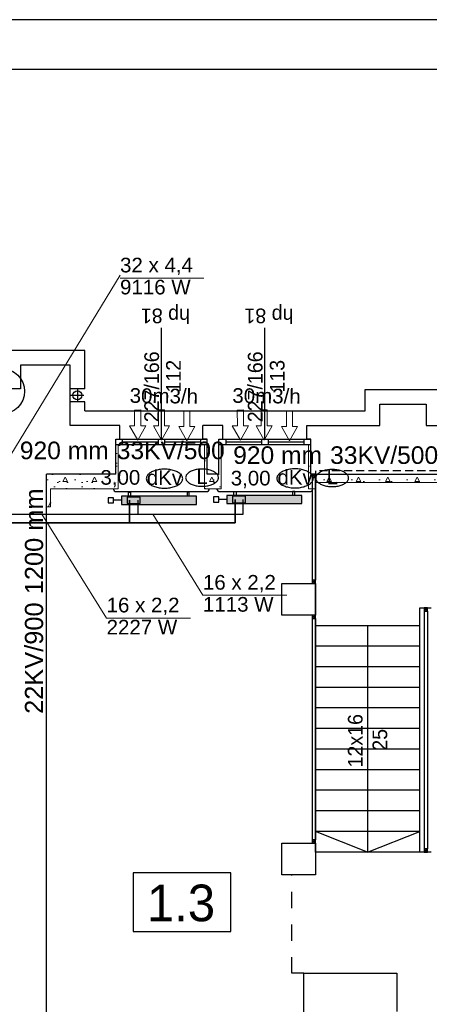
# Model space of a CAD drawing. Header units: millimetres. Extents: x 45180 to 119519, y 31297 to 302414.
# Tile 39 of 97: x 86292 to 91318, y 148059 to 160153. Entities that reach past the tile are written whole.
import ezdxf
from ezdxf.lldxf.tags import DXFTag

# ---------------------------------------------------------------- set-up
doc = ezdxf.new("R2010")
doc.units = ezdxf.units.MM
doc.header["$MEASUREMENT"] = 0
doc.linetypes.add('Krawędzie ukryte', pattern=[150, 100, -50])
doc.linetypes.add('Przerywana', pattern=[400, 200, -200])
doc.layers.get('0').update_dxf_attribs({"color": 252})
for name, color, linetype in [('#opisy', 7, 'Continuous'), ('#podkład', 252, 'Continuous'), ('_TABELA', 7, 'Continuous'), ('IS_Armatura_podłączeniowa_grz._dolnozas.', 7, 'SOLID'), ('IS_Armatura_Therm', 7, 'SOLID'), ('IS_Grafika', 7, 'SOLID'), ('IS_Grzejniki_Plan_rzut', 7, 'SOLID'), ('IS_Opisy_działek_Therm', 7, 'SOLID'), ('IS_Text_Armatury_Therm', 7, 'Continuous'), ('IS_Text_Odbiornikow_Therm', 7, 'Continuous')]:
    doc.layers.add(name, color=color, linetype=linetype)
for name, color, linetype, lineweight in [('Arch ocieplenie_Nr_Pióra__21', 252, 'Continuous', 13), ('IS_Powrót', 5, 'DASHDOT', 35), ('IS_Zasilanie', 1, 'SOLID', 30)]:
    doc.layers.add(name, color=color, linetype=linetype, lineweight=lineweight)
doc.styles.add('ARIAL', font='arial.ttf', dxfattribs={"width": 0.75})
doc.styles.add('GENERATED_STYLE_4', font='txt')
doc.styles.add('GENERATED_STYLE_5', font='txt')
doc.styles.get("Standard").update_dxf_attribs({"font": 'arial.ttf', "bigfont": 'BIGFONT.SHX'})
tags = doc.linetypes.add('DASHDOT', pattern=[20, 10, -5, 0, -5]).pattern_tags.tags
tags[10:11] = [DXFTag(74, 4), DXFTag(75, 0), DXFTag(340, '0'), DXFTag(46, 0.0), DXFTag(50, 0.0), DXFTag(44, 0.0), DXFTag(45, 0.0)]
tags[8:9] = [DXFTag(74, 4), DXFTag(75, 0), DXFTag(340, '0'), DXFTag(46, 0.0), DXFTag(50, 0.0), DXFTag(44, 0.0), DXFTag(45, 0.0)]
tags[6:7] = [DXFTag(74, 4), DXFTag(75, 0), DXFTag(340, '0'), DXFTag(46, 0.0), DXFTag(50, 0.0), DXFTag(44, 0.0), DXFTag(45, 0.0)]
tags[4:5] = [DXFTag(74, 4), DXFTag(75, 0), DXFTag(340, '0'), DXFTag(46, 0.0), DXFTag(50, 0.0), DXFTag(44, 0.0), DXFTag(45, 0.0)]
tags = doc.linetypes.add('SOLID', pattern=[10, 10, 0]).pattern_tags.tags
tags[6:7] = [DXFTag(74, 4), DXFTag(75, 0), DXFTag(340, '0'), DXFTag(46, 0.0), DXFTag(50, 0.0), DXFTag(44, 0.0), DXFTag(45, 0.0)]
tags[4:5] = [DXFTag(74, 4), DXFTag(75, 0), DXFTag(340, '0'), DXFTag(46, 0.0), DXFTag(50, 0.0), DXFTag(44, 0.0), DXFTag(45, 0.0)]
pattern_1 = [(0, (186358.74, 93686.4), (0, 623.5383), [60, -300]), (0, (186538.74, 93998.17), (0, 623.5383), [60, -300]), (60, (186358.74, 93686.4), (-540, 311.769), [60, -300]), (60, (186718.74, 93686.4), (-540, 311.769), [60, -300]), (120, (186418.74, 93686.4), (540, 311.769), [60, -300]), (120, (186778.74, 93686.4), (540, 311.769), [60, -300]), (0, (186358.74, 93746.4), (0, 120), [0, -120, 0, -180]), (45, (186418.74, 93746.4), (-84.85282, 84.85282), [0, -90, 0, -150])]

# ---------------------------------------------------------------- blocks, each defined once
blk = doc.blocks.new('E210168')
at = {"color": 7, "lineweight": 13}
for p, q in [((19.4, 19.8), (19.4, 13.6)), ((19.4, 19.8), (37, 9.9)), ((19.4, 0), (37, 9.9)), ((19.4, 6.2), (19.4, 0))]:
    blk.add_line(p, q, dxfattribs=at)
blk.add_lwpolyline([(19.4, 13.6), (0, 13.6), (0, 6.2), (19.4, 6.2)], dxfattribs=at)

msp = doc.modelspace()

# ---------------------------------------------------------------- hatches: boundary and pattern name
at = {"layer": 'Arch ocieplenie_Nr_Pióra__21', "linetype": 'Continuous'}
h = msp.add_hatch(dxfattribs=at)
h.set_pattern_fill('Structural_Concrete', color=256, style=0, pattern_type=2)
h.set_pattern_definition(pattern_1)
h.paths.add_polyline_path([(87470, 154930), (87470, 154570), (87500, 154390), (87500, 154930)], flags=0)
h = msp.add_hatch(dxfattribs=at)
h.set_pattern_fill('Structural_Concrete', color=256, style=0, pattern_type=2)
h.set_pattern_definition(pattern_1)
h.paths.add_polyline_path([(88560, 154930), (88560, 154390), (88590, 154570), (88590, 154930)], flags=0)
h = msp.add_hatch(dxfattribs=at)
h.set_pattern_fill('Structural_Concrete', color=256, style=0, pattern_type=2)
h.set_pattern_definition(pattern_1)
h.paths.add_polyline_path([(88735, 154930), (88735, 154570), (88765, 154390), (88765, 154930)], flags=0)
h = msp.add_hatch(dxfattribs=at)
h.set_pattern_fill('Structural_Concrete', color=256, style=0, pattern_type=2)
h.set_pattern_definition(pattern_1)
h.paths.add_polyline_path([(89835, 154930), (89835, 154390), (89865, 154570), (89865, 154930)], flags=0)
h = msp.add_hatch(dxfattribs=at)
h.set_pattern_fill('Structural_Concrete', color=256, style=0, pattern_type=2)
h.set_pattern_definition(pattern_1)
h.paths.add_polyline_path([(86620, 154570), (86620, 154170), (86670, 154170), (86670, 154390)], flags=0)
h = msp.add_hatch(dxfattribs=at)
h.set_pattern_fill('Structural_Concrete', color=256, style=0, pattern_type=2)
h.set_pattern_definition(pattern_1)
h.paths.add_polyline_path([(87470, 154570), (86620, 154570), (86670, 154390), (87500, 154390)], flags=0)
h = msp.add_hatch(dxfattribs=at)
h.set_pattern_fill('Structural_Concrete', color=256, style=0, pattern_type=2)
h.set_pattern_definition(pattern_1)
h.paths.add_polyline_path([(88560, 154390), (88765, 154390), (88735, 154570), (88590, 154570)], flags=0)
h = msp.add_hatch(dxfattribs=at)
h.set_pattern_fill('Structural_Concrete', color=256, style=0, pattern_type=2)
h.set_pattern_definition(pattern_1)
h.paths.add_polyline_path([(89920, 154570), (89865, 154570), (89835, 154390), (89920, 154390)], flags=0)
h = msp.add_hatch(dxfattribs=at)
h.set_pattern_fill('Structural_Concrete', color=256, style=0, pattern_type=2)
h.set_pattern_definition(pattern_1)
h.paths.add_polyline_path([(92620, 154570), (89920, 154570), (89920, 154470), (92570, 154470)], flags=0)
at = {"layer": 'IS_Grzejniki_Plan_rzut', "ltscale": 10}
for points in [[(88460, 154300), (87540, 154300), (87540, 154200), (88460, 154200)], [(89754, 154310), (88834, 154310), (88834, 154210), (89754, 154210)]]:
    msp.add_hatch(color=251, dxfattribs=at).paths.add_polyline_path(points)

# ---------------------------------------------------------------- linework, layer by layer
at = {"layer": '#podkład', "linetype": 'Continuous'}
for p, q in [((88030, 155000), (88030, 156370)), ((89300, 155000), (89300, 156370)), ((87090, 156090), (86120, 156090)), ((87090, 155620), (87090, 156090)), ((86910, 155910), (86300, 155910)), ((86300, 155910), (86300, 155620)), ((86910, 155170), (86910, 155910)), ((86300, 155620), (84600, 155620)), ((87090, 155620), (86910, 155620)), ((86920, 155540), (87080, 155540)), ((87000, 155620), (87000, 155460)), ((90530, 155610), (91460, 155610)), ((90530, 155350), (90530, 155610)), ((87090, 155460), (86910, 155460)), ((87090, 155350), (87090, 155460)), ((90710, 155170), (90710, 155430)), ((90710, 155430), (91280, 155430)), ((91280, 155430), (91280, 155170)), ((87090, 155350), (90530, 155350)), ((87520, 155170), (86910, 155170)), ((87520, 155000), (87520, 155170)), ((88540, 155000), (88540, 155170)), ((88785, 155170), (88540, 155170)), ((88785, 155000), (88785, 155170)), ((89815, 155000), (89815, 155170)), ((89815, 155170), (90710, 155170)), ((91280, 155170), (93340, 155170)), ((87470, 154570), (87470, 155000)), ((87470, 155000), (87520, 155000)), ((87470, 155000), (88590, 155000)), ((88590, 154930), (87470, 154930)), ((87550, 155000), (87550, 154930)), ((87990, 154965), (87550, 154965)), ((87990, 155000), (87990, 154930)), ((88070, 155000), (88070, 154930)), ((88510, 154965), (88070, 154965)), ((88510, 155000), (88510, 154930)), ((88590, 155000), (88540, 155000)), ((88590, 154570), (88590, 155000)), ((88735, 154570), (88735, 155000)), ((88735, 155000), (88785, 155000)), ((88740, 155000), (89860, 155000)), ((89860, 154930), (88740, 154930)), ((88820, 155000), (88820, 154930)), ((89260, 154965), (88820, 154965)), ((89260, 155000), (89260, 154930)), ((89340, 155000), (89340, 154930)), ((89780, 154965), (89340, 154965)), ((89780, 155000), (89780, 154930)), ((89865, 155000), (89815, 155000)), ((89865, 154570), (89865, 155000)), ((86620, 145560), (86620, 154570)), ((87470, 154570), (86620, 154570)), ((88735, 154570), (88590, 154570)), ((89865, 154570), (92620, 154570)), ((89920, 154570), (89880, 154570)), ((89880, 154570), (89880, 154530)), ((89880, 154530), (89920, 154570)), ((89880, 154570), (89920, 154530)), ((89920, 149930), (89920, 154570)), ((89920, 154530), (89920, 154570)), ((89880, 154530), (89920, 154530)), ((89880, 154530), (89880, 153270)), ((89920, 154530), (89920, 153270)), ((87445, 154380), (87445, 154390)), ((87465, 154360), (88595, 154360)), ((88615, 154380), (88615, 154390)), ((88715, 154380), (88715, 154390)), ((88735, 154360), (89865, 154360)), ((89885, 154380), (89885, 154390)), ((89510, 152840), (89510, 153230)), ((89510, 153230), (89920, 153230)), ((89920, 153270), (89880, 153270)), ((89880, 153270), (89880, 153230)), ((89880, 153230), (89920, 153270)), ((89880, 153270), (89920, 153230)), ((89880, 153230), (89920, 153230)), ((89920, 153230), (89920, 153270)), ((89920, 153230), (89920, 152840)), ((91200, 152710), (91200, 152930)), ((91200, 152930), (91340, 152930)), ((91295, 152930), (91255, 152930)), ((91255, 152930), (91255, 152890)), ((91255, 152890), (91295, 152930)), ((91255, 152930), (91295, 152890)), ((91255, 152890), (91295, 152890)), ((91255, 152890), (91255, 149970)), ((91295, 152890), (91295, 152930)), ((91295, 152890), (91295, 149970)), ((89920, 152840), (89510, 152840)), ((89920, 152840), (89880, 152840)), ((89880, 152840), (89880, 152800)), ((89880, 152800), (89920, 152840)), ((89880, 152840), (89920, 152800)), ((89880, 152800), (89920, 152800)), ((89880, 152800), (89880, 150080)), ((89920, 152800), (89920, 152840)), ((89920, 152800), (89920, 150080)), ((91200, 152710), (89920, 152710)), ((90560, 152710), (90560, 149930)), ((91200, 149930), (91200, 152710)), ((91200, 152457), (89920, 152457)), ((91200, 152205), (89920, 152205)), ((91200, 151952), (89920, 151952)), ((91200, 151699), (89920, 151699)), ((91200, 151446), (89920, 151446)), ((91200, 151194), (89920, 151194)), ((91200, 150941), (89920, 150941)), ((91200, 150688), (89920, 150688)), ((91200, 150435), (89920, 150435)), ((91200, 150183), (89920, 150183)), ((90560, 149930), (89920, 150183)), ((90560, 149930), (91200, 150183)), ((89510, 149650), (89510, 150040)), ((89510, 150040), (89920, 150040)), ((89920, 150080), (89880, 150080)), ((89880, 150080), (89880, 150040)), ((89880, 150040), (89920, 150080)), ((89880, 150080), (89920, 150040)), ((89880, 150040), (89920, 150040)), ((89920, 150040), (89920, 150080)), ((89920, 150040), (89920, 149650)), ((91295, 149970), (91255, 149970)), ((91255, 149970), (91255, 149930)), ((91255, 149930), (91295, 149970)), ((91255, 149970), (91295, 149930)), ((91295, 149930), (91295, 149970)), ((91200, 149930), (89920, 149930)), ((91340, 149930), (91200, 149930)), ((91255, 149930), (91295, 149930)), ((88882, 149673), (87682, 149673)), ((87682, 149673), (87682, 148953)), ((88882, 148953), (88882, 149673)), ((89920, 149650), (89510, 149650)), ((87682, 148953), (88882, 148953)), ((89780, 145120), (89780, 148440)), ((89780, 148440), (90920, 148440)), ((90920, 148440), (90920, 147970))]:
    msp.add_line(p, q, dxfattribs=at)
at = {"layer": '#podkład', "linetype": 'Krawędzie ukryte'}
for p, q in [((92620, 154610), (89920, 154610)), ((89920, 154610), (89920, 154570))]:
    msp.add_line(p, q, dxfattribs=at)
at = {"layer": '#podkład', "linetype": 'Przerywana'}
for p, q in [((89630, 148440), (89630, 149650)), ((89780, 148440), (89630, 148440))]:
    msp.add_line(p, q, dxfattribs=at)
at = {"layer": '#podkład', "linetype": 'Continuous'}
msp.add_circle((87000, 155540), 55, dxfattribs=at)
for centre, start, end in [((87465, 154380), 180, 270), ((88595, 154380), 270, 0), ((88735, 154380), 180, 270), ((89865, 154380), 270, 0)]:
    msp.add_arc(centre, 20, start, end, dxfattribs=at)
at = {"layer": '_TABELA', "color": 7}
for p, q in [((115780, 160153), (45180, 160153)), ((115180, 159543), (47680, 159543))]:
    msp.add_line(p, q, dxfattribs=at)
at = {"layer": 'Arch ocieplenie_Nr_Pióra__21', "linetype": 'Continuous'}
for p, q in [((87470, 154930), (87470, 154570)), ((87500, 154930), (87470, 154930)), ((87500, 154390), (87500, 154930)), ((88560, 154930), (88560, 154390)), ((88590, 154930), (88560, 154930)), ((88590, 154570), (88590, 154930)), ((88735, 154930), (88735, 154570)), ((88765, 154930), (88735, 154930)), ((88765, 154390), (88765, 154930)), ((89835, 154930), (89835, 154390)), ((89865, 154930), (89835, 154930)), ((89865, 154570), (89865, 154930)), ((86620, 154570), (86620, 154170)), ((87470, 154570), (86620, 154570)), ((88735, 154570), (88590, 154570)), ((89920, 154570), (89865, 154570)), ((92620, 154570), (89920, 154570)), ((89920, 154390), (89920, 154470)), ((89920, 154470), (92570, 154470)), ((86670, 154170), (86670, 154390)), ((86670, 154390), (87500, 154390)), ((88560, 154390), (88765, 154390)), ((89835, 154390), (89920, 154390)), ((86620, 154170), (86670, 154170))]:
    msp.add_line(p, q, dxfattribs=at)
at = {"layer": 'IS_Armatura_podłączeniowa_grz._dolnozas.', "ltscale": 10}
for p, q in [((87770, 154290), (87610, 154290)), ((87610, 154290), (87610, 154210)), ((87610, 154210), (87770, 154210)), ((87770, 154210), (87770, 154290)), ((87770, 154290), (87770, 154290)), ((89064, 154300), (88904, 154300)), ((88904, 154300), (88904, 154220)), ((88904, 154220), (89064, 154220)), ((89064, 154220), (89064, 154300)), ((89064, 154300), (89064, 154300))]:
    msp.add_line(p, q, dxfattribs=at)
at = {"layer": 'IS_Armatura_Therm', "ltscale": 10}
for p, q in [((87443, 154282), (87378, 154282)), ((87378, 154282), (87378, 154217)), ((87378, 154217), (87443, 154217)), ((87443, 154217), (87443, 154282)), ((87540, 154250), (87443, 154250)), ((88736, 154292), (88671, 154292)), ((88671, 154292), (88671, 154227)), ((88671, 154227), (88736, 154227)), ((88736, 154227), (88736, 154292)), ((88834, 154260), (88736, 154260))]:
    msp.add_line(p, q, dxfattribs=at)
at = {"layer": 'IS_Grafika', "ltscale": 10}
msp.add_circle((86071, 155589), 280, dxfattribs=at)
for points, knots in [([(88068, 154632), (88057, 154632), (88036, 154632), (88004, 154628), (87975, 154622), (87947, 154614), (87922, 154605), (87900, 154593), (87881, 154580), (87866, 154566), (87854, 154550), (87847, 154534), (87845, 154522), (87845, 154516)], [0, 0, 0, 0, 33.024043, 64.733497, 94.961552, 123.540383, 150.314771, 175.16102, 198.015155, 218.916387, 238.072713, 255.947572, 273.334314, 273.334314, 273.334314, 273.334314]), ([(88292, 154516), (88292, 154522), (88290, 154534), (88283, 154550), (88271, 154566), (88255, 154580), (88236, 154593), (88214, 154605), (88189, 154614), (88162, 154622), (88132, 154628), (88101, 154632), (88079, 154632), (88068, 154632)], [0, 0, 0, 0, 17.386742, 35.2616, 54.417927, 75.319159, 98.173293, 123.019543, 149.793931, 178.372762, 208.600817, 240.310271, 273.334314, 273.334314, 273.334314, 273.334314]), ([(88529, 154633), (88519, 154633), (88500, 154632), (88471, 154629), (88445, 154624), (88420, 154616), (88397, 154608), (88377, 154597), (88360, 154586), (88346, 154573), (88336, 154559), (88329, 154544), (88328, 154533), (88328, 154528)], [0, 0, 0, 0, 29.81303, 58.439291, 85.728194, 111.528232, 135.699277, 158.129661, 178.761629, 197.63058, 214.924287, 231.061128, 246.757311, 246.757311, 246.757311, 246.757311]), ([(88731, 154528), (88731, 154533), (88729, 154544), (88723, 154559), (88712, 154573), (88698, 154586), (88681, 154597), (88661, 154608), (88639, 154616), (88614, 154624), (88587, 154629), (88559, 154632), (88539, 154633), (88529, 154633)], [0, 0, 0, 0, 15.696184, 31.833024, 49.126731, 67.995682, 88.62765, 111.058035, 135.229079, 161.029117, 188.31802, 216.944282, 246.757311, 246.757311, 246.757311, 246.757311]), ([(89671, 154636), (89660, 154636), (89638, 154635), (89607, 154631), (89577, 154625), (89549, 154617), (89525, 154608), (89502, 154596), (89483, 154583), (89468, 154569), (89456, 154553), (89449, 154537), (89447, 154525), (89447, 154519)], [0, 0, 0, 0, 33.024043, 64.733497, 94.961552, 123.540383, 150.314771, 175.16102, 198.015155, 218.916387, 238.072713, 255.947572, 273.334314, 273.334314, 273.334314, 273.334314]), ([(89894, 154519), (89894, 154525), (89892, 154537), (89885, 154553), (89873, 154569), (89858, 154583), (89839, 154596), (89817, 154608), (89792, 154617), (89764, 154625), (89735, 154631), (89703, 154635), (89682, 154636), (89671, 154636)], [0, 0, 0, 0, 17.386742, 35.2616, 54.417927, 75.319159, 98.173293, 123.019543, 149.793931, 178.372762, 208.600817, 240.310271, 273.334314, 273.334314, 273.334314, 273.334314]), ([(90126, 154628), (90116, 154628), (90097, 154628), (90068, 154624), (90042, 154619), (90017, 154612), (89994, 154603), (89974, 154593), (89957, 154581), (89943, 154568), (89933, 154554), (89926, 154539), (89925, 154528), (89925, 154523)], [0, 0, 0, 0, 29.81303, 58.439291, 85.728194, 111.528232, 135.699277, 158.129661, 178.761629, 197.63058, 214.924287, 231.061128, 246.757311, 246.757311, 246.757311, 246.757311]), ([(90328, 154523), (90328, 154528), (90326, 154539), (90320, 154554), (90309, 154568), (90295, 154581), (90278, 154593), (90258, 154603), (90236, 154612), (90211, 154619), (90184, 154624), (90156, 154628), (90136, 154628), (90126, 154628)], [0, 0, 0, 0, 15.696184, 31.833024, 49.126731, 67.995682, 88.62765, 111.058035, 135.229079, 161.029117, 188.31802, 216.944282, 246.757311, 246.757311, 246.757311, 246.757311]), ([(87845, 154516), (87845, 154510), (87847, 154498), (87854, 154482), (87866, 154466), (87881, 154452), (87900, 154439), (87922, 154427), (87947, 154418), (87975, 154410), (88004, 154404), (88036, 154400), (88057, 154399), (88068, 154399)], [0, 0, 0, 0, 17.386742, 35.2616, 54.417927, 75.319159, 98.173293, 123.019543, 149.793931, 178.372762, 208.600817, 240.310271, 273.334314, 273.334314, 273.334314, 273.334314]), ([(88068, 154399), (88079, 154399), (88101, 154400), (88132, 154404), (88162, 154410), (88189, 154418), (88214, 154427), (88236, 154439), (88255, 154452), (88271, 154466), (88283, 154482), (88290, 154498), (88292, 154510), (88292, 154516)], [0, 0, 0, 0, 33.024043, 64.733497, 94.961552, 123.540383, 150.314771, 175.16102, 198.015155, 218.916387, 238.072713, 255.947572, 273.334314, 273.334314, 273.334314, 273.334314]), ([(88328, 154528), (88328, 154522), (88329, 154512), (88336, 154497), (88346, 154483), (88360, 154470), (88377, 154458), (88397, 154448), (88420, 154439), (88445, 154432), (88471, 154427), (88500, 154423), (88519, 154422), (88529, 154422)], [0, 0, 0, 0, 15.696184, 31.833024, 49.126731, 67.995682, 88.62765, 111.058035, 135.229079, 161.029117, 188.31802, 216.944282, 246.757311, 246.757311, 246.757311, 246.757311]), ([(88529, 154422), (88539, 154422), (88559, 154423), (88587, 154427), (88614, 154432), (88639, 154439), (88661, 154448), (88681, 154458), (88698, 154470), (88712, 154483), (88723, 154497), (88729, 154512), (88731, 154522), (88731, 154528)], [0, 0, 0, 0, 29.81303, 58.439291, 85.728194, 111.528232, 135.699277, 158.129661, 178.761629, 197.63058, 214.924287, 231.061128, 246.757311, 246.757311, 246.757311, 246.757311]), ([(89447, 154519), (89447, 154513), (89449, 154502), (89456, 154485), (89468, 154469), (89483, 154455), (89502, 154442), (89525, 154431), (89549, 154421), (89577, 154413), (89607, 154407), (89638, 154403), (89660, 154403), (89671, 154403)], [0, 0, 0, 0, 17.386742, 35.2616, 54.417927, 75.319159, 98.173293, 123.019543, 149.793931, 178.372762, 208.600817, 240.310271, 273.334314, 273.334314, 273.334314, 273.334314]), ([(89671, 154403), (89682, 154403), (89703, 154403), (89735, 154407), (89764, 154413), (89792, 154421), (89817, 154431), (89839, 154442), (89858, 154455), (89873, 154469), (89885, 154485), (89892, 154502), (89894, 154513), (89894, 154519)], [0, 0, 0, 0, 33.024043, 64.733497, 94.961552, 123.540383, 150.314771, 175.16102, 198.015155, 218.916387, 238.072713, 255.947572, 273.334314, 273.334314, 273.334314, 273.334314]), ([(89925, 154523), (89925, 154518), (89926, 154507), (89933, 154492), (89943, 154478), (89957, 154465), (89974, 154454), (89994, 154443), (90017, 154434), (90042, 154427), (90068, 154422), (90097, 154419), (90116, 154418), (90126, 154418)], [0, 0, 0, 0, 15.696184, 31.833024, 49.126731, 67.995682, 88.62765, 111.058035, 135.229079, 161.029117, 188.31802, 216.944282, 246.757311, 246.757311, 246.757311, 246.757311]), ([(90126, 154418), (90136, 154418), (90156, 154419), (90184, 154422), (90211, 154427), (90236, 154434), (90258, 154443), (90278, 154454), (90295, 154465), (90309, 154478), (90320, 154492), (90326, 154507), (90328, 154518), (90328, 154523)], [0, 0, 0, 0, 29.81303, 58.439291, 85.728194, 111.528232, 135.699277, 158.129661, 178.761629, 197.63058, 214.924287, 231.061128, 246.757311, 246.757311, 246.757311, 246.757311])]:
    msp.add_open_spline(points, degree=3, knots=knots, dxfattribs=at)
at = {"layer": 'IS_Grzejniki_Plan_rzut', "ltscale": 10}
for p, q in [((87628, 154300), (87628, 154350)), ((87628, 154350), (87653, 154350)), ((87653, 154350), (87653, 154300)), ((88373, 154350), (88348, 154350)), ((88348, 154350), (88348, 154300)), ((88373, 154300), (88373, 154350)), ((88921, 154310), (88921, 154360)), ((88921, 154360), (88946, 154360)), ((88946, 154360), (88946, 154310)), ((89666, 154360), (89641, 154360)), ((89641, 154360), (89641, 154310)), ((89666, 154310), (89666, 154360)), ((88460, 154300), (87540, 154300)), ((87540, 154300), (87540, 154200)), ((87540, 154200), (88460, 154200)), ((88460, 154200), (88460, 154300)), ((88460, 154300), (88460, 154300)), ((89754, 154310), (88834, 154310)), ((88834, 154310), (88834, 154210)), ((88834, 154210), (89754, 154210)), ((89754, 154210), (89754, 154310)), ((89754, 154310), (89754, 154310))]:
    msp.add_line(p, q, dxfattribs=at)
at = {"layer": 'IS_Opisy_działek_Therm', "lineweight": 5, "ltscale": 10}
for p, q in [((86070, 154622), (87523, 157016)), ((87523, 156980), (88553, 156980)), ((86564, 154080), (87358, 152804)), ((87926, 154080), (88540, 153083)), ((88540, 153083), (89570, 153083)), ((87358, 152804), (88388, 152804))]:
    msp.add_line(p, q, dxfattribs=at)
at = {"layer": 'IS_Powrót', "ltscale": 10}
for p, q in [((87640, 154250), (87640, 153972)), ((88934, 153972), (88934, 154260)), ((85997, 153972), (87640, 153972)), ((87640, 153972), (88934, 153972))]:
    msp.add_line(p, q, dxfattribs=at)
at = {"layer": 'IS_Zasilanie', "ltscale": 10}
for p, q in [((87740, 154250), (87740, 154080)), ((89034, 154080), (89034, 154260)), ((86071, 154080), (87740, 154080)), ((87740, 154080), (89034, 154080))]:
    msp.add_line(p, q, dxfattribs=at)

# ---------------------------------------------------------------- block references
at = {"color": 7, "lineweight": 5, "xscale": 10, "yscale": 10, "zscale": 10, "rotation": 270.0966492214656}
for p in [(87640, 155359), (87932, 155360), (88242, 155350), (88900, 155359), (89192, 155360), (89502, 155350)]:
    msp.add_blockref('E210168', p, dxfattribs=at)

# ---------------------------------------------------------------- texts
at = {"layer": '#opisy', "color": 7, "lineweight": 0, "style": 'ARIAL'}
for p in [(87640, 155448, 140), (88900, 155448, 140)]:
    msp.add_text('30m3/h', height=180, rotation=359.2172, dxfattribs=at).set_placement(p)
at = {"layer": '#podkład', "linetype": 'Continuous', "style": 'GENERATED_STYLE_5'}
for s, rotation, p in [('hp 81', 180, (88381, 156605)), ('hp 81', 180, (89651, 156605)), ('227/166', 90, (88001, 155209)), ('227/166', 90, (89271, 155209)), ('112', 90, (88268, 155573)), ('113', 90, (89541, 155573)), ('12x16', 90, (90499, 150969)), ('25', 90, (90801, 151174))]:
    msp.add_text(s, height=180, rotation=rotation, dxfattribs=at).set_placement(p)
at = {"layer": '#podkład', "linetype": 'Continuous', "style": 'GENERATED_STYLE_4'}
msp.add_text('1.3', height=450, dxfattribs=at).set_placement((87853, 149080))
at = {"layer": 'IS_Grafika', "ltscale": 10, "char_height": 180, "attachment_point": 2}
for s, insert in [('\\fArial|b0|i0;dKv', (88068, 154619)), ('\\fArial|b0|i0;L', (88529, 154631)), ('\\fArial|b0|i0;dKv', (89671, 154623)), ('\\fArial|b0|i0;L', (90126, 154627))]:
    msp.add_mtext(s, dxfattribs=dict(at, insert=insert))
at = {"layer": 'IS_Opisy_działek_Therm', "ltscale": 10, "char_height": 180}
for s, insert, attachment_point in [('\\fArial|b0|i0;32 x 4,4', (87523, 157016), 7), ('\\fArial|b0|i0;9116 W', (87523, 156959), 1), ('\\fArial|b0|i0;16 x 2,2', (88540, 153119), 7), ('\\fArial|b0|i0;16 x 2,2', (87358, 152840), 7), ('\\fArial|b0|i0;1113 W', (88540, 153062), 1), ('\\fArial|b0|i0;2227 W', (87358, 152782), 1)]:
    msp.add_mtext(s, dxfattribs=dict(at, insert=insert, attachment_point=attachment_point))
at = {"layer": 'IS_Text_Armatury_Therm', "linetype": 'SOLID', "ltscale": 10, "char_height": 180, "attachment_point": 7}
for insert in [(87282, 154408), (88881, 154399)]:
    msp.add_mtext('\\fArial|b0|i0;3,00  ', dxfattribs=dict(at, insert=insert))
at = {"layer": 'IS_Text_Odbiornikow_Therm', "linetype": 'SOLID', "ltscale": 10, "char_height": 216}
for s, insert, attachment_point in [('\\fArial|b0|i0;920 mm', (87383, 154971), 3), ('\\fArial|b0|i0;33KV/500', (87483, 154971), 1), ('\\fArial|b0|i0;33KV/500', (90101, 154913), 1), ('\\fArial|b0|i0;920 mm', (90001, 154913), 3)]:
    msp.add_mtext(s, dxfattribs=dict(at, insert=insert, attachment_point=attachment_point))
at = {"layer": 'IS_Text_Odbiornikow_Therm', "linetype": 'SOLID', "ltscale": 10, "char_height": 223.2, "rotation": 90}
for s, insert, attachment_point in [('\\fArial|b0|i0;1200 mm', (86582, 153096), 7), ('\\fArial|b0|i0;22KV/900', (86582, 152996), 9)]:
    msp.add_mtext(s, dxfattribs=dict(at, insert=insert, attachment_point=attachment_point))

doc.saveas('drawing.dxf')
